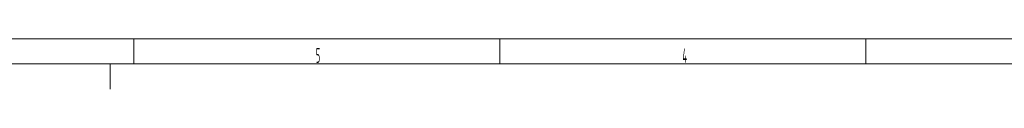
# Model space of a CAD drawing. Header units: millimetres. Extents: x 0 to 1189, y 0 to 841.
# Tile 9 of 26: x 791 to 987, y 0 to 10. Entities that reach past the tile are written whole.
import ezdxf

# ---------------------------------------------------------------- set-up
doc = ezdxf.new("R2010")
doc.units = ezdxf.units.MM
doc.layers.add('220', color=7, linetype='CONTINUOUS', true_color=0xffffff)
doc.styles.add('iso-1', font='isocp.shx')

msp = doc.modelspace()

# ---------------------------------------------------------------- linework, layer by layer
at = {"layer": '220', "color": 1, "linetype": 'Continuous', "lineweight": 13}
for p, q in [((999, 10), (10, 10)), ((813.688, 5), (813.688, 10)), ((886.75, 5), (886.75, 10)), ((959.813, 5), (959.813, 10)), ((809, 5), (809, 0))]:
    msp.add_line(p, q, dxfattribs=at)
at = {"layer": '220', "color": 30, "linetype": 'Continuous', "lineweight": 18}
msp.add_line((5, 5), (1184, 5), dxfattribs=at)

# ---------------------------------------------------------------- texts
at = {"layer": '220', "color": 1, "linetype": 'Continuous', "lineweight": 13, "char_height": 3, "attachment_point": 8, "line_spacing_factor": 0.963855, "style": 'iso-1'}
for s, insert in [('\\W0.3667;5', (850.468, 5.203)), ('\\W0.4557;4', (923.67, 5.203))]:
    msp.add_mtext(s, dxfattribs=dict(at, insert=insert))

doc.saveas('drawing.dxf')
